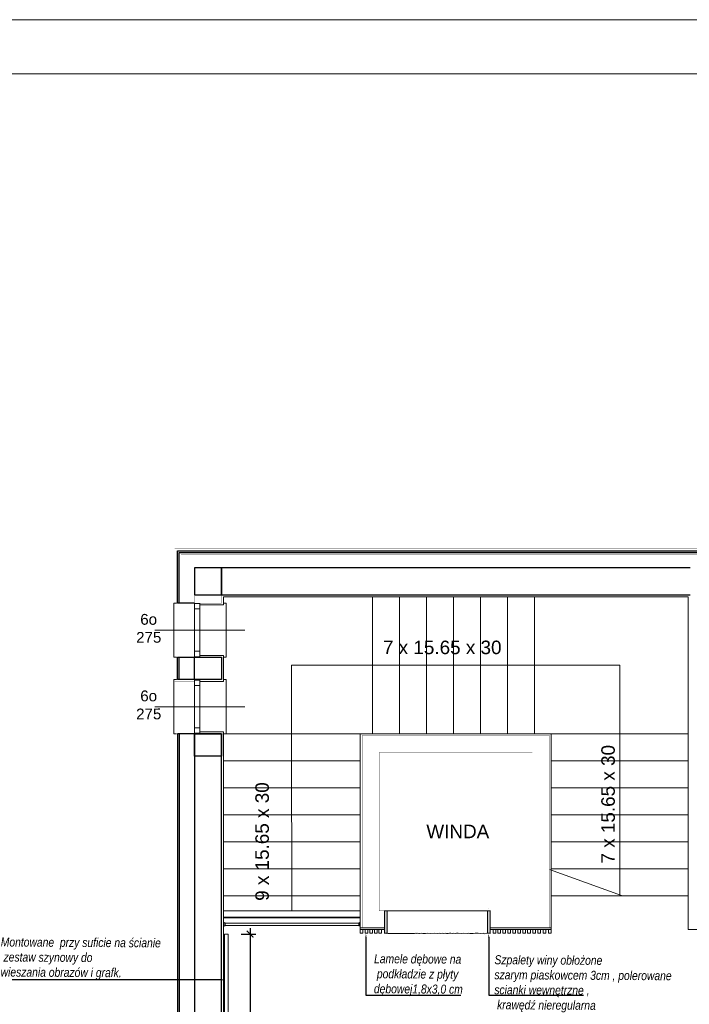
# Model space of a CAD drawing. Header units: millimetres. Extents: x -9038497 to 54128, y -10570064 to 59476.
# Tile 35 of 135: x 30305 to 31048, y 24996 to 26089. Entities that reach past the tile are written whole.
import ezdxf
from ezdxf import colors
from ezdxf.entities.mleader import LeaderData, LeaderLine
from ezdxf.math import Vec2, Vec3

# ---------------------------------------------------------------- set-up
doc = ezdxf.new("R2010")
doc.units = ezdxf.units.MM
doc.header["$LTSCALE"] = 0.8
doc.header["$PDMODE"] = 2
for name, color, linetype, lineweight in [('0 proj_meble pokojowe-linie środkowe', 42, 'Continuous', 0), ('0 proj_symbole elektryczne', 150, 'Continuous', 25), ('0 proj_widok widok widok', 7, 'Continuous', 0), ('ocieplenie', 214, 'Continuous', 13), ('OPIS', 122, 'Continuous', 18), ('SCIANY', 1, 'Continuous', 30), ('tynk', 252, 'Continuous', 5), ('X proj_meble pokojowe - cienkie', 43, 'Continuous', 0)]:
    doc.layers.add(name, color=color, linetype=linetype, lineweight=lineweight)
doc.layers.add('SCHODY', color=2, linetype='Continuous')
doc.layers.add('STOLARKA', color=4, linetype='Continuous')
doc.styles.add('ARIAL_CE', font='arial.ttf', dxfattribs={"height": 15})
doc.styles.add('ARIAL_WYM50', font='arial.ttf', dxfattribs={"height": 15})
doc.styles.get("Standard").update_dxf_attribs({"font": 'g12f13.shx', "width": 0.8, "height": 10})
doc.styles.add('WYMIAR-50', font='ARIALN.TTF', dxfattribs={"height": 10})
doc.dimstyles.new('SKALA-50', dxfattribs={"dimscale": 5, "dimtxt": 10, "dimasz": 1.5, "dimexe": 1.3, "dimexo": 1.3, "dimgap": 0.5, "dimtad": 1, "dimdec": 1, "dimrnd": 0.5, "dimdsep": 46, "dimtxsty": 'WYMIAR-50', "dimblk": 'ARCHTICK', "dimcen": 1.5, "dimdle": 1.3, "dimadec": 0, "dimazin": 0, "dimtfac": 1, "dimtdec": 1, "dimtix": 1, "dimtmove": 2, "dimatfit": 3, "dimfxl": 2, "dimfxlon": 1, "dimtolj": 1, "dimarcsym": 0})

# ---------------------------------------------------------------- blocks, each defined once
blk = doc.blocks.new('G$C5CBE0247')
at = {"layer": 'STOLARKA', "color": 5, "lineweight": 0}
for points in [[(0, 55), (0, 58), (60, 58), (60, 55)], [(0, 3), (0, 0), (60, 0), (60, 3)]]:
    blk.add_lwpolyline(points, dxfattribs=at)
for points in [[(0.5, 23), (6.5, 23), (6.5, 29), (0.5, 29)], [(53.5, 23), (6.5, 23), (6.5, 29), (53.5, 29)], [(59.5, 23), (53.5, 23), (53.5, 29), (59.5, 29)]]:
    blk.add_lwpolyline(points, close=True, dxfattribs=at)
blk = doc.blocks.new('G$C21C1C319')
at = {"layer": 'STOLARKA', "color": 5, "lineweight": 0}
blk.add_line((30, 0), (30, 100), dxfattribs=at)
for points in [[(0.5, 44), (6.5, 44), (6.5, 50), (0.5, 50)], [(53.5, 44), (6.5, 44), (6.5, 50), (53.5, 50)], [(59.5, 44), (53.5, 44), (53.5, 50), (59.5, 50)]]:
    blk.add_lwpolyline(points, close=True, dxfattribs=at)
blk.add_lwpolyline([(0, 24), (0, 21), (60, 21), (60, 24)], dxfattribs=at)
at = {"lineweight": 0, "ltscale": 40}
blk.add_blockref('G$C5CBE0247', (0, 21), dxfattribs=at)
blk = doc.blocks.new('końc')
at = {"layer": 'X proj_meble pokojowe - cienkie'}
for p, q in [((23371.7, 12762.6), (23371.2, 12762.6)), ((23371.2, 12762.6), (23371.2, 12758.1)), ((23371.7, 12758.1), (23371.2, 12758.1)), ((23371.7, 12762.6), (23371.7, 12758.1)), ((23372.9, 12762.1), (23371.7, 12762.1)), ((23372.9, 12758.6), (23371.7, 12758.6)), ((23372.9, 12762.1), (23372.9, 12758.6)), ((23372.9, 12761.6), (23373.1, 12761.6)), ((23372.9, 12759.1), (23373.1, 12759.1))]:
    blk.add_line(p, q, dxfattribs=at)
blk = doc.blocks.new('_ArchTick')
at = {"color": 0, "linetype": 'ByBlock', "const_width": 0.15}
blk.add_lwpolyline([(-0.5, -0.5), (0.5, 0.5)], dxfattribs=at)
blk = doc.blocks.new('*D2420')
at = {"layer": '0 proj_widok widok widok', "color": 0, "lineweight": -2, "ltscale": 0.8, "transparency": 16777216}
for p, q in [((30550.6, 25074.2), (30567.1, 25074.2)), ((30560.6, 25080.7), (30560.6, 24127.7)), ((30550.6, 24134.2), (30567.1, 24134.2))]:
    blk.add_line(p, q, dxfattribs=at)
at = {"layer": 'Defpoints', "color": 0, "lineweight": 0, "ltscale": 0.8, "transparency": 16777216}
for p in [(30540, 25074.2), (30540, 24134.2), (30560.6, 24134.2)]:
    blk.add_point(p, dxfattribs=at)
at = {"layer": '0 proj_widok widok widok', "color": 0, "lineweight": -2, "ltscale": 0.8, "transparency": 16777216, "xscale": 7.5, "yscale": 7.5, "zscale": 7.5}
for p, rotation in [((30560.6, 25074.2), 90), ((30560.6, 24134.2), 270)]:
    blk.add_blockref('_ArchTick', p, dxfattribs=dict(at, rotation=rotation))
at = {"layer": '0 proj_widok widok widok', "color": 0, "lineweight": 0, "ltscale": 0.8, "transparency": 16777216, "insert": (30552.9, 24604.2), "char_height": 10, "attachment_point": 5, "rotation": 90, "style": 'WYMIAR-50'}
blk.add_mtext('\\A1;940', dxfattribs=at)

msp = doc.modelspace()

# ---------------------------------------------------------------- hatches: boundary and pattern name
at = {"layer": '0 proj_widok widok widok', "lineweight": 0, "true_color": 0x939598, "transparency": 33554687}
h = msp.add_hatch(color=252, dxfattribs=at)
h.dxf.hatch_style = 1
h.paths.add_polyline_path([(30712.6, 25100.15), (30711.42, 25100.13), (30709.6, 25100.14), (30709.6, 25078.23), (30709.6, 25075.23), (30710.07, 25075.15), (30710.58, 25075.24), (30710.7, 25075.12), (30710.89, 25075.18), (30711.15, 25075.21), (30711.36, 25075.13), (30711.59, 25075.19), (30711.77, 25075.16), (30712.02, 25075.13), (30712.22, 25074.96), (30712.51, 25075.14), (30712.6, 25075.24)])
h = msp.add_hatch(color=252, dxfattribs=at)
h.dxf.hatch_style = 1
h.paths.add_polyline_path([(30827.22, 25100.14), (30826.05, 25100.14), (30824.22, 25100.15), (30824.22, 25078.23), (30824.22, 25075.23), (30824.7, 25075.15), (30825.2, 25075.23), (30825.33, 25075.12), (30825.52, 25075.17), (30825.78, 25075.2), (30825.99, 25075.12), (30826.21, 25075.19), (30826.4, 25075.16), (30826.65, 25075.12), (30826.84, 25074.96), (30827.14, 25075.13), (30827.22, 25075.23)])
at = {"layer": '0 proj_widok widok widok', "lineweight": 0, "true_color": 0x7aafdf, "transparency": 33554687}
h = msp.add_hatch(color=143, dxfattribs=at)
h.dxf.hatch_style = 1
h.paths.add_polyline_path([(30682.89, 25092.97), (30530.89, 25092.97), (30530.89, 25092.17), (30682.89, 25092.17)])

# ---------------------------------------------------------------- linework, layer by layer
at = {"lineweight": 0, "ltscale": 40}
for p, q in [((30682.89, 25100.17), (30530.89, 25100.17)), ((30682.89, 25092.97), (30530.89, 25092.97)), ((30682.89, 25092.17), (30530.89, 25092.17))]:
    msp.add_line(p, q, dxfattribs=at)
at = {"layer": '0 proj_meble pokojowe-linie środkowe'}
for p, q in [((30532.68, 25086.33), (30681.15, 25086.33)), ((30532.74, 25083.83), (30681.15, 25083.83))]:
    msp.add_line(p, q, dxfattribs=at)
at = {"layer": '0 proj_widok widok widok', "lineweight": 0}
for p, q in [((30709.6, 25100.15), (30709.6, 25078.23)), ((30712.6, 25100.15), (30709.6, 25100.15)), ((30712.6, 25075.23), (30712.6, 25100.15)), ((30824.22, 25100.15), (30824.22, 25078.23)), ((30827.22, 25100.15), (30824.22, 25100.15)), ((30827.22, 25075.23), (30827.22, 25100.15)), ((30532.15, 25074.21), (30532.15, 24134.67)), ((30536.15, 25074.21), (30532.15, 25074.21)), ((30536.15, 24134.63), (30536.15, 25074.21)), ((30682.89, 25081.04), (30709.56, 25081.04)), ((30682.89, 25081.04), (30682.89, 25079.22)), ((30682.89, 25079.22), (30709.56, 25079.22)), ((30682.89, 25079.21), (30682.89, 25075.21)), ((30682.89, 25075.21), (30685.89, 25075.21)), ((30685.89, 25075.21), (30685.89, 25079.22)), ((30688.33, 25079.21), (30688.33, 25075.21)), ((30688.33, 25075.21), (30691.33, 25075.21)), ((30691.33, 25075.21), (30691.33, 25079.22)), ((30693.5, 25079.21), (30693.5, 25075.21)), ((30693.5, 25075.21), (30696.5, 25075.21)), ((30696.5, 25075.21), (30696.5, 25079.22)), ((30698.5, 25079.21), (30698.5, 25075.21)), ((30698.5, 25075.21), (30701.5, 25075.21)), ((30701.5, 25075.21), (30701.5, 25079.22)), ((30703.53, 25079.21), (30703.53, 25075.21)), ((30703.53, 25075.21), (30706.53, 25075.21)), ((30706.53, 25075.21), (30706.53, 25079.22)), ((30709.58, 25075.24), (30710.07, 25075.15)), ((30709.6, 25078.23), (30709.6, 25075.23)), ((30710.07, 25075.15), (30710.58, 25075.24)), ((30710.58, 25075.24), (30710.7, 25075.12)), ((30710.7, 25075.12), (30710.89, 25075.18)), ((30710.89, 25075.18), (30711.15, 25075.21)), ((30711.15, 25075.21), (30711.36, 25075.13)), ((30711.36, 25075.13), (30711.59, 25075.19)), ((30711.59, 25075.19), (30711.77, 25075.16)), ((30711.77, 25075.16), (30712.02, 25075.13)), ((30712.02, 25075.13), (30712.22, 25074.96)), ((30712.22, 25074.96), (30712.51, 25075.14)), ((30712.51, 25075.14), (30712.61, 25075.25)), ((30712.62, 25075.26), (30713.47, 25074.86)), ((30713.47, 25074.86), (30715.49, 25075.02)), ((30715.49, 25075.02), (30716.69, 25074.95)), ((30716.68, 25074.95), (30717.56, 25075.06)), ((30717.56, 25075.06), (30718.25, 25074.93)), ((30718.25, 25074.93), (30719.18, 25075)), ((30719.18, 25075), (30719.37, 25074.87)), ((30719.37, 25074.87), (30720.48, 25074.98)), ((30720.48, 25074.98), (30722.03, 25074.86)), ((30722.03, 25074.86), (30723.25, 25074.96)), ((30723.25, 25074.96), (30724.02, 25075.02)), ((30724.02, 25075.02), (30724.27, 25074.9)), ((30724.27, 25074.9), (30724.65, 25074.93)), ((30724.65, 25074.93), (30724.89, 25074.98)), ((30724.89, 25074.98), (30725.92, 25074.92)), ((30725.92, 25074.92), (30726.67, 25074.92)), ((30726.67, 25074.92), (30727.67, 25074.92)), ((30727.67, 25074.92), (30728.03, 25075.03)), ((30728.03, 25075.03), (30729, 25074.93)), ((30729, 25074.93), (30729.89, 25074.89)), ((30729.89, 25074.89), (30730.37, 25074.99)), ((30730.37, 25074.99), (30730.78, 25075.06)), ((30730.78, 25075.06), (30731.91, 25075.06)), ((30731.91, 25075.06), (30733.11, 25074.89)), ((30733.11, 25074.88), (30734.01, 25075)), ((30734.01, 25075), (30734.54, 25075.02)), ((30734.54, 25075.02), (30735.28, 25075)), ((30735.28, 25075), (30735.89, 25074.93)), ((30735.89, 25074.93), (30736.29, 25074.92)), ((30736.29, 25074.92), (30736.8, 25075.03)), ((30736.8, 25075.03), (30737.96, 25074.89)), ((30737.96, 25074.89), (30738.88, 25075.04)), ((30738.88, 25075.04), (30739.48, 25074.88)), ((30739.48, 25074.88), (30740.2, 25075.03)), ((30740.2, 25075.03), (30740.84, 25074.98)), ((30740.84, 25074.98), (30741.38, 25074.85)), ((30741.38, 25074.85), (30742.32, 25074.94)), ((30742.32, 25074.94), (30742.95, 25075.04)), ((30742.95, 25075.04), (30743.85, 25075.21)), ((30743.85, 25075.21), (30745.07, 25075)), ((30745.07, 25075), (30745.7, 25075.18)), ((30745.7, 25075.18), (30746.21, 25075.13)), ((30746.21, 25075.13), (30747.84, 25074.97)), ((30747.84, 25074.97), (30748.81, 25074.82)), ((30748.81, 25074.82), (30751.17, 25075.15)), ((30751.17, 25075.15), (30752.18, 25074.91)), ((30752.18, 25074.91), (30753.16, 25075.08)), ((30753.16, 25075.08), (30754.5, 25075.03)), ((30754.5, 25075.03), (30755.41, 25074.82)), ((30755.41, 25074.82), (30757.94, 25075.2)), ((30757.94, 25075.2), (30761.38, 25075.03)), ((30761.38, 25075.03), (30764.97, 25075.3)), ((30764.97, 25075.3), (30768.14, 25074.91)), ((30768.14, 25074.91), (30770.68, 25075.23)), ((30770.68, 25075.23), (30772.21, 25074.99)), ((30772.21, 25074.99), (30774.33, 25075.18)), ((30774.33, 25075.18), (30775.71, 25074.96)), ((30775.71, 25074.96), (30777.04, 25075.23)), ((30777.04, 25075.23), (30778.48, 25075.06)), ((30778.48, 25075.06), (30780.46, 25075.03)), ((30780.46, 25075.03), (30782.06, 25075.37)), ((30782.06, 25075.37), (30783.41, 25075.25)), ((30783.41, 25075.25), (30784.86, 25074.96)), ((30784.86, 25074.96), (30786.5, 25075.11)), ((30786.5, 25075.11), (30788.26, 25074.84)), ((30788.26, 25074.84), (30789.74, 25075.15)), ((30789.74, 25075.15), (30791.5, 25075.23)), ((30791.5, 25075.23), (30795.21, 25074.93)), ((30795.21, 25074.93), (30797.25, 25075.36)), ((30797.25, 25075.36), (30801.64, 25074.87)), ((30801.64, 25074.87), (30802.5, 25075.42)), ((30802.5, 25075.42), (30804.48, 25075.05)), ((30804.48, 25075.05), (30808.18, 25074.81)), ((30808.18, 25074.81), (30810.59, 25075.24)), ((30810.59, 25075.24), (30812.69, 25075.18)), ((30812.69, 25075.18), (30813.93, 25075.24)), ((30813.93, 25075.24), (30816.28, 25074.87)), ((30816.28, 25074.87), (30819.43, 25075.36)), ((30819.43, 25075.36), (30820.79, 25074.62)), ((30820.79, 25074.62), (30823.53, 25075.13)), ((30823.52, 25075.13), (30824.22, 25075.25)), ((30823.53, 25075.13), (30824.23, 25075.25)), ((30824.21, 25075.23), (30824.7, 25075.15)), ((30824.22, 25078.23), (30824.22, 25075.23)), ((30824.7, 25075.15), (30825.2, 25075.23)), ((30825.2, 25075.23), (30825.33, 25075.12)), ((30825.33, 25075.12), (30825.52, 25075.17)), ((30825.52, 25075.17), (30825.78, 25075.2)), ((30825.78, 25075.2), (30825.99, 25075.12)), ((30825.99, 25075.12), (30826.21, 25075.19)), ((30826.21, 25075.19), (30826.4, 25075.16)), ((30826.4, 25075.16), (30826.65, 25075.12)), ((30826.65, 25075.12), (30826.84, 25074.96)), ((30826.84, 25074.96), (30827.14, 25075.13)), ((30827.14, 25075.13), (30827.24, 25075.24)), ((30827.26, 25081.04), (30894.9, 25081.04)), ((30827.26, 25079.22), (30894.9, 25079.22)), ((30830.24, 25079.21), (30830.24, 25075.21)), ((30830.24, 25075.21), (30833.24, 25075.21)), ((30833.24, 25075.21), (30833.24, 25079.22)), ((30835.72, 25079.21), (30835.72, 25075.21)), ((30835.72, 25075.21), (30838.72, 25075.21)), ((30838.72, 25075.21), (30838.72, 25079.22)), ((30841.23, 25079.21), (30841.23, 25075.21)), ((30841.23, 25075.21), (30844.23, 25075.21)), ((30844.23, 25075.21), (30844.23, 25079.22)), ((30846.74, 25079.21), (30846.74, 25075.21)), ((30846.74, 25075.21), (30849.74, 25075.21)), ((30849.74, 25075.21), (30849.74, 25079.22)), ((30852.2, 25079.21), (30852.2, 25075.21)), ((30852.2, 25075.21), (30855.2, 25075.21)), ((30855.2, 25075.21), (30855.2, 25079.22)), ((30857.68, 25079.21), (30857.68, 25075.21)), ((30857.68, 25075.21), (30860.68, 25075.21)), ((30860.68, 25075.21), (30860.68, 25079.22)), ((30863.19, 25079.21), (30863.19, 25075.21)), ((30863.19, 25075.21), (30866.19, 25075.21)), ((30866.19, 25075.21), (30866.19, 25079.22)), ((30868.7, 25079.21), (30868.7, 25075.21)), ((30868.7, 25075.21), (30871.7, 25075.21)), ((30871.7, 25075.21), (30871.7, 25079.22)), ((30874.3, 25079.21), (30874.3, 25075.21)), ((30874.3, 25075.21), (30877.3, 25075.21)), ((30877.3, 25075.21), (30877.3, 25079.22)), ((30879.93, 25079.21), (30879.93, 25075.21)), ((30879.93, 25075.21), (30882.93, 25075.21)), ((30882.93, 25075.21), (30882.93, 25079.22)), ((30885.86, 25079.21), (30885.86, 25075.21)), ((30885.86, 25075.21), (30888.86, 25075.21)), ((30888.86, 25075.21), (30888.86, 25079.22)), ((30891.92, 25079.21), (30891.92, 25075.21)), ((30891.92, 25075.21), (30894.92, 25075.21)), ((30894.9, 25081.04), (30894.9, 25079.22)), ((30894.92, 25075.21), (30894.92, 25079.22))]:
    msp.add_line(p, q, dxfattribs=at)
for points in [[(28890.72, 23141.32), (33090.72, 23141.32), (33090.72, 26089.32), (28890.72, 26089.32)], [(28890.72, 23141.32), (33090.72, 23141.32), (33090.72, 26089.32), (28890.72, 26089.32)], [(29210.72, 26029.32), (33030.72, 26029.32), (33030.72, 23201.32), (29210.72, 23201.32)]]:
    msp.add_lwpolyline(points, close=True, dxfattribs=at)
at = {"layer": 'ocieplenie', "lineweight": 0, "ltscale": 40, "const_width": 0.1}
for points in [[(30498.89, 25439.69), (30476.92, 25439.69), (30476.92, 25502.68), (31670.89, 25502.68), (31670.89, 25429.93), (31648.89, 25429.93)], [(30498.89, 25354.69), (30476.89, 25354.69), (30476.89, 25383.69), (30498.89, 25383.69)], [(30498.89, 25298.69), (30476.92, 25298.69), (30476.92, 24962.68), (30266.89, 24962.68), (30266.89, 24781.18), (30266.89, 24288.68), (30476.92, 24288.68), (30476.92, 24133.27), (30486.89, 24133.27)]]:
    msp.add_lwpolyline(points, dxfattribs=at)
at = {"layer": 'ocieplenie', "lineweight": -3, "ltscale": 40}
for points in [[(30498.89, 25441.69), (30479.92, 25441.69), (30479.92, 25499.68), (31120.86, 25499.68)], [(30498.87, 25441.69), (30481.89, 25441.69), (30481.92, 25497.68), (31120.87, 25497.68)], [(30498.89, 25356.69), (30479.89, 25356.69), (30479.89, 25381.69), (30498.89, 25381.69)], [(30498.89, 25356.69), (30481.89, 25356.69), (30481.89, 25381.69), (30498.89, 25381.69)], [(30498.89, 25296.69), (30479.92, 25296.69), (30479.92, 24959.68), (30269.89, 24959.68), (30269.89, 24781.18), (30269.89, 24291.68), (30479.92, 24291.68), (30479.92, 24135.27), (30498.89, 24135.27)], [(30498.89, 25296.69), (30481.92, 25296.69), (30481.92, 24957.68), (30271.89, 24957.68), (30271.89, 24781.18), (30271.89, 24293.68), (30481.92, 24293.68), (30481.92, 24135.27), (30498.89, 24135.27)]]:
    msp.add_lwpolyline(points, dxfattribs=at)
at = {"layer": 'ocieplenie', "lineweight": 0, "ltscale": 40}
for points in [[(30498.89, 25441.69, 0.2, 0.2, 0), (30483.92, 25441.69, 0.2, 0.2, 0), (30483.92, 25495.68, 0.2, 0.2, 0), (31120.87, 25495.68, 0, 0, 0)], [(30498.89, 25356.69, 0.2, 0.2, 0), (30483.89, 25356.69, 0.2, 0.2, 0), (30483.89, 25381.69, 0.2, 0.2, 0), (30498.89, 25381.69, 0.2, 0.2, 0)]]:
    msp.add_lwpolyline(points, format="xyseb", dxfattribs=at)
at = {"layer": 'ocieplenie', "lineweight": -3, "ltscale": 40, "const_width": 0.2}
msp.add_lwpolyline([(30498.89, 25296.69), (30483.92, 25296.69), (30483.92, 24955.68), (30273.89, 24955.68), (30273.89, 24781.18), (30273.89, 24295.68), (30483.92, 24295.68), (30483.92, 24135.27), (30498.89, 24135.27)], dxfattribs=at)
at = {"layer": 'SCHODY', "linetype": 'Continuous', "lineweight": 0}
for p, q in [((30696.43, 25296.68), (30696.43, 25449.18)), ((30726.43, 25296.68), (30726.43, 25449.18)), ((30756.43, 25296.68), (30756.43, 25449.18)), ((30786.43, 25296.68), (30786.43, 25449.18)), ((30816.43, 25296.68), (30816.43, 25449.18)), ((30846.43, 25296.68), (30846.43, 25449.18)), ((30876.43, 25296.68), (30876.43, 25449.18)), ((30682.89, 25296.68), (30530.39, 25296.68)), ((30683.43, 25296.68), (30530.93, 25296.68)), ((30889.43, 25296.68), (31046.93, 25296.68)), ((30682.89, 25266.68), (30530.93, 25266.68)), ((30894.89, 25266.68), (31047.39, 25266.68)), ((30682.89, 25236.68), (30530.93, 25236.68)), ((30894.89, 25236.68), (31046.93, 25236.68)), ((30682.98, 25206.68), (30530.93, 25206.68)), ((30894.89, 25206.68), (31046.93, 25206.68)), ((30894.89, 25176.68), (31046.93, 25176.68)), ((30972.93, 25117.18), (30892.93, 25145.87)), ((30894.89, 25146.68), (31046.93, 25146.68)), ((30894.89, 25116.68), (31046.93, 25116.68))]:
    msp.add_line(p, q, dxfattribs=at)
at = {"layer": 'SCHODY', "lineweight": 0, "ltscale": 40}
for p, q in [((30682.89, 25176.68), (30530.93, 25176.68)), ((30682.89, 25146.68), (30530.93, 25146.68)), ((30682.89, 25116.68), (30530.93, 25116.68))]:
    msp.add_line(p, q, dxfattribs=at)
at = {"layer": 'SCHODY', "linetype": 'Continuous', "lineweight": 0}
msp.add_lwpolyline([(30606.9, 25100.17), (30606.64, 25296.68), (30606.64, 25372.68), (30971.14, 25372.68), (30971.14, 25116.68)], dxfattribs=at)
at = {"layer": 'SCIANY', "ltscale": 40}
for p, q in [((30528.89, 25480.68), (30498.89, 25480.68)), ((30498.89, 25480.68), (30498.89, 25450.68)), ((30528.89, 25450.68), (30528.89, 25480.68)), ((31048.94, 25480.68), (30528.89, 25480.68)), ((30528.89, 25480.68), (30528.89, 25450.68)), ((30498.89, 25450.68), (30528.89, 25450.68)), ((30528.89, 25450.68), (31048.94, 25450.68)), ((30498.89, 25356.68), (30498.89, 25381.68)), ((30498.89, 25381.68), (30528.89, 25381.68)), ((30528.89, 25381.68), (30528.89, 25356.68)), ((30528.89, 25356.68), (30498.89, 25356.68)), ((30528.89, 25296.68), (30498.89, 25296.68)), ((30498.89, 25296.68), (30498.89, 24940.68)), ((30498.89, 25271.68), (30498.89, 25296.68)), ((30498.89, 25296.68), (30528.89, 25296.68)), ((30528.89, 24940.68), (30528.89, 25296.68)), ((30528.89, 25296.68), (30528.89, 25271.68)), ((30528.89, 25271.68), (30498.89, 25271.68))]:
    msp.add_line(p, q, dxfattribs=at)
at = {"layer": 'SCIANY', "ltscale": 40, "const_width": 0.3}
msp.add_lwpolyline([(30498.89, 25441.68), (30498.89, 25450.68), (30528.89, 25450.68), (30528.89, 25441.68)], close=True, dxfattribs=at)
msp.add_lwpolyline([(30709.39, 25100.22), (30709.39, 25081.22), (30684.89, 25081.22), (30684.89, 25294.68), (30892.89, 25294.68), (30892.89, 25081.22), (30827.39, 25081.22), (30827.39, 25100.22), (30873.89, 25100.22), (30873.89, 25275.68), (30703.89, 25275.68), (30703.89, 25100.17), (30709.39, 25100.17)], dxfattribs=at)
at = {"layer": 'tynk', "lineweight": 0, "ltscale": 40}
for p, q in [((31026.39, 25448.68), (30530.89, 25448.68)), ((30530.89, 25448.68), (30530.89, 25439.68)), ((31046.89, 25448.68), (31026.39, 25448.68)), ((31046.89, 25385.05), (31046.89, 25448.68)), ((30530.89, 25439.68), (30504.89, 25439.68)), ((31046.89, 25079.22), (31046.89, 25385.05)), ((30504.89, 25298.68), (30530.89, 25298.68)), ((30530.89, 25298.68), (30530.89, 24725.68)), ((30682.89, 25081.04), (30682.89, 25296.68)), ((30682.89, 25296.68), (30894.89, 25296.68)), ((30894.89, 25296.68), (30894.89, 25081.02)), ((30709.26, 25100.17), (30827.29, 25100.17)), ((30709.31, 25081.03), (30682.89, 25081.03)), ((30709.55, 25079.22), (30682.9, 25079.22)), ((31069.89, 25079.22), (31046.89, 25079.22))]:
    msp.add_line(p, q, dxfattribs=at)
for points in [[(30504.89, 25383.68), (30530.89, 25383.68), (30530.89, 25354.68), (30504.89, 25354.68)], [(30875.89, 25296.68), (30876.43, 25296.68)], [(30825.39, 25102.17), (30825.39, 25102.22)]]:
    msp.add_lwpolyline(points, dxfattribs=at)

# ---------------------------------------------------------------- block references
at = {"lineweight": 0, "ltscale": 40, "xscale": -1, "rotation": 270.0000000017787}
for p in [(30454.89, 25381.68), (30454.89, 25296.68)]:
    msp.add_blockref('G$C21C1C319', p, dxfattribs=at)
at = {"layer": '0 proj_meble pokojowe-linie środkowe'}
msp.add_blockref('końc', (7159.82, 12324.74), dxfattribs=at)
at = {"layer": '0 proj_meble pokojowe-linie środkowe', "xscale": -1}
msp.add_blockref('końc', (54054.03, 12324.78), dxfattribs=at)

# ---------------------------------------------------------------- texts
at = {"layer": '0 proj_symbole elektryczne', "char_height": 10, "attachment_point": 1, "rotation": 359.66597, "style": 'WYMIAR-50'}
for s, insert in [('{\\fArial Narrow|b0|i1|c238|p34;Montowane  przy suficie na ścianie\\P zestaw szynowy do \\Pwieszania obrazów i grafk.}', (30283.87, 25070.5)), ('{\\fArial Narrow|b0|i1|c238|p34;Lamele dębowe na\\P podkładzie z płyty \\Pdębowej1,8x3,0 cm}', (30698.25, 25051.91)), ('{\\fArial Narrow|b0|i1|c238|p34;Szpalety winy obłożone \\Pszarym piaskowcem 3cm , polerowane \\Pscianki wewnętrzne ,\\P krawędź nieregularna}', (30831.91, 25050.79))]:
    msp.add_mtext_dynamic_manual_height_columns(s, width=403.8287, gutter_width=50, heights=[0], dxfattribs=dict(at, insert=insert))
at = {"layer": 'OPIS', "char_height": 12, "width": 1777.5174, "attachment_point": 5, "rotation": 0.15445, "style": 'ARIAL_CE'}
for insert in [(30408.02, 25413.45), (30408.02, 25328.45)]:
    msp.add_mtext('\\pi-120,l200.00024,t200.00024;6o\\P275', dxfattribs=dict(at, insert=insert))
at = {"layer": 'SCIANY', "color": 251, "ltscale": 40, "char_height": 15, "width": 193.6449, "attachment_point": 1, "style": 'ARIAL_WYM50'}
for s, insert in [('\\A1;{\\C0;7 x 15.65 x 30}', (30708.07, 25400)), ('\\A1;{\\C0;WINDA}', (30756.23, 25195.7))]:
    msp.add_mtext(s, dxfattribs=dict(at, insert=insert))
at = {"layer": 'SCIANY', "color": 251, "ltscale": 40, "char_height": 15, "attachment_point": 1, "rotation": 90, "style": 'ARIAL_WYM50'}
for s, insert, width in [('\\A1;{\\C0;7 x 15.65 x 30}', (30950.45, 25152.56), 192.1449), ('\\A1;{\\C0;9 x 15.65 x 30}', (30566.39, 25111.15), 191.1449)]:
    msp.add_mtext(s, dxfattribs=dict(at, insert=insert, width=width))

# ---------------------------------------------------------------- dimensions: what is measured, and where the dimension line sits
at = {"layer": '0 proj_widok widok widok', "lineweight": 0, "ltscale": 0.8}
dim = msp.add_linear_dim(base=(30560.55, 24134.17), p1=(30540.04, 25074.17), p2=(30540.04, 24134.17), angle=90, dimstyle='SKALA-50', dxfattribs=at)
dim.commit()
dim.dimension.update_dxf_attribs({"geometry": '*D2420', "text_midpoint": (30552.95, 24604.17)})

# ---------------------------------------------------------------- leaders
at = {"layer": '0 proj_widok widok widok', "lineweight": 0}
ml = msp.add_multileader_mtext('Standard', dxfattribs=at)
ml.set_content('', color=256)
ml.set_leader_properties()
ml.build(insert=Vec2(0, 0))
ml.multileader.update_dxf_attribs({"text_right_attachment_type": 6, "dogleg_length": 0.36})
ctx = ml.context
ctx.base_point, ctx.plane_origin = Vec3(30794.5, 25006.62), Vec3(30689.18, 25074.75)
ctx.right_attachment = 6
notes = []
notes.append((ctx, [(0, (1, 1, 0), (30689.18, 25006.62), (1, 0), 105.32, [(0, [(30689.18, 25074.75)], 0, [])])]))
ctx.mtext.insert, ctx.mtext.flow_direction = Vec3(30796.5, 25008.62), 5
ml = msp.add_multileader_mtext('Standard', dxfattribs=at)
ml.set_content('', color=256)
ml.set_leader_properties()
ml.build(insert=Vec2(0, 0))
ml.multileader.update_dxf_attribs({"text_right_attachment_type": 6, "dogleg_length": 0.36})
ctx = ml.context
ctx.base_point, ctx.plane_origin = Vec3(30930.82, 25006.62), Vec3(30825.5, 25074.75)
ctx.right_attachment = 6
notes.append((ctx, [(0, (1, 1, 0), (30825.5, 25006.62), (1, 0), 105.32, [(0, [(30825.5, 25074.75)], 0, [])])]))
ctx.mtext.insert, ctx.mtext.flow_direction = Vec3(30932.82, 25008.62), 5
ml = msp.add_multileader_mtext('Standard', dxfattribs=at)
ml.set_content('', color=256)
ml.set_leader_properties()
ml.build(insert=Vec2(0, 0))
ml.multileader.update_dxf_attribs({"text_right_attachment_type": 6, "dogleg_length": 0.36})
ctx = ml.context
ctx.base_point, ctx.plane_origin = Vec3(30277.67, 25025.46), Vec3(30532.87, 25023.46)
ctx.right_attachment, ctx.text_align_type = 6, 2
notes.append((ctx, [(0, (1, 1, 0), (30282.03, 25023.46), (-1, 0), 0.36, [(0, [(30532.87, 25023.46)], 0, [])])]))
ctx.mtext.insert, ctx.mtext.alignment, ctx.mtext.flow_direction = Vec3(30279.67, 25027.46), 3, 5
for ctx, leaders in notes:
    for number, flags, end, landing, length, lines in leaders:
        leader = LeaderData()
        leader.index, (leader.has_last_leader_line, leader.has_dogleg_vector, leader.attachment_direction) = number, flags
        leader.last_leader_point, leader.dogleg_vector, leader.dogleg_length = Vec3(end), Vec3(landing), length
        for number, points, colour, breaks in lines:
            line = LeaderLine()
            line.index, line.vertices, line.color, line.breaks = number, Vec3.list(points), colors.encode_raw_color(colour), breaks
            leader.lines.append(line)
        ctx.leaders.append(leader)

doc.saveas('drawing.dxf')
